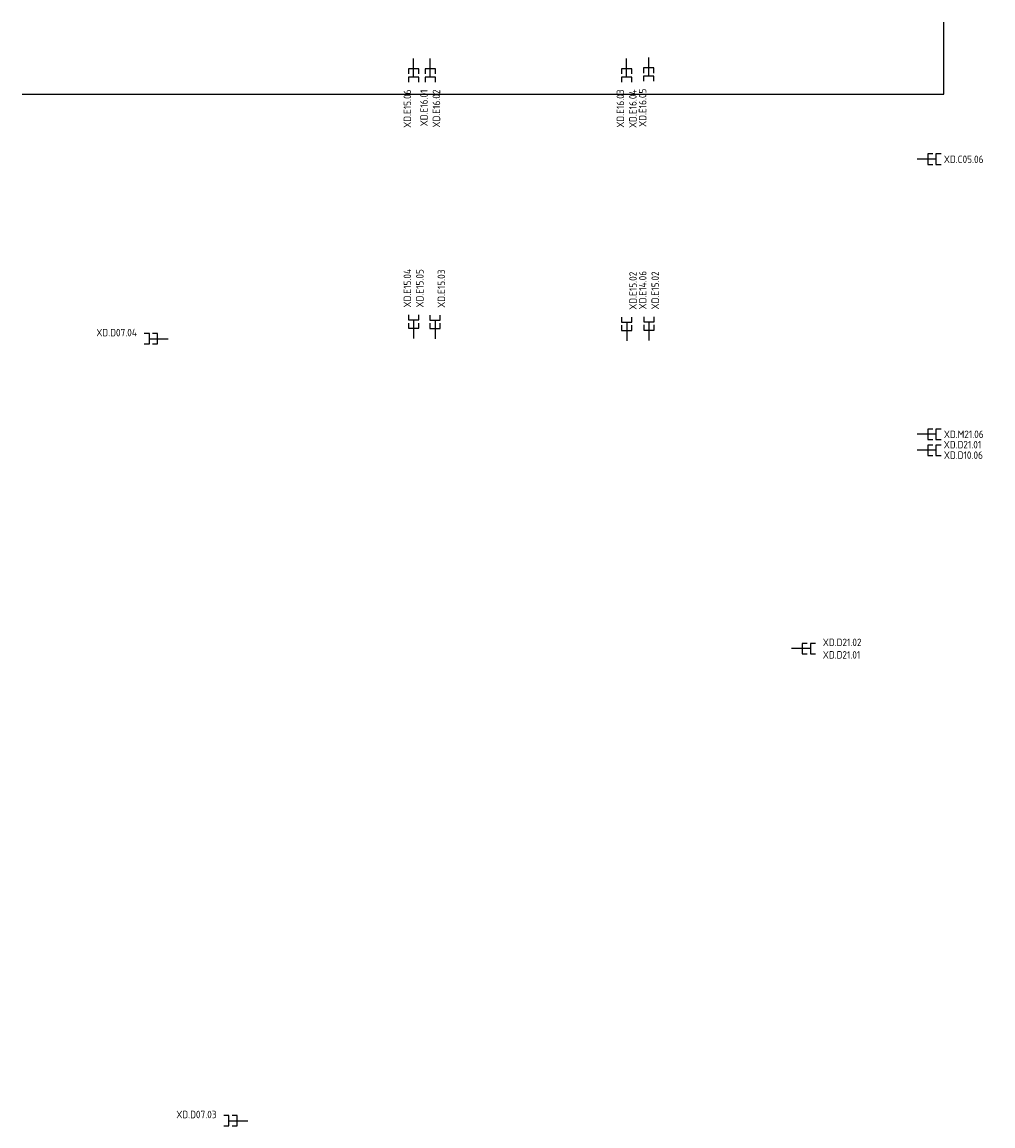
# Model space of a CAD drawing. Header units: millimetres. Extents: x 86099 to 132876, y 140700 to 175500.
# Tile 4 of 8: x 97584 to 109273, y 162208 to 175500. Entities that reach past the tile are written whole.
import ezdxf
from ezdxf.enums import TextEntityAlignment as Align

# ---------------------------------------------------------------- set-up
doc = ezdxf.new("R2010")
doc.units = ezdxf.units.MM
doc.header["$LTSCALE"] = 50
for name, color, linetype in [('EB6441--_ATTRIB', 2, 'Continuous'), ('EL6441--_DATACOM', 3, 'Continuous'), ('EL6453--_DAS', 3, 'Continuous')]:
    doc.layers.add(name, color=color, linetype=linetype)
doc.styles.add('ISO', font='ISO')
doc.styles.add('NORATT', font='isocp.shx')
doc.linetypes.add('DAS_LCF12', pattern='A,15,-3,["DAS-LCF12",ISO,S=1,R=0,X=0,Y=-0.6],-8', length=26)

# ---------------------------------------------------------------- blocks, each defined once
blk = doc.blocks.new('ES1113521')
at = {"color": 0}
blk.add_line((0, 1.5), (0, -3), dxfattribs=at)
for points in [[(-1.25, 2.75), (-1.25, 1.5), (1.25, 1.5), (1.25, 2.75)], [(-1.25, 0.75), (-1.25, -0.5), (1.25, -0.5), (1.25, 0.75)]]:
    blk.add_lwpolyline(points, dxfattribs=at)
at = {"color": 0, "style": 'NORATT'}
for tag, flags, p in [('NUMMER1', 8, (-1.5, 4.5)), ('DATA_CODE', 8, (6.5, 4.5)), ('NUMMER', 8, (1.5, 4.5)), ('RUIMTE', 9, (9, 4.5)), ('PUNT', 8, (4, 4.5))]:
    blk.add_attdef(tag, text='', height=1.8, rotation=90, dxfattribs=dict(at, flags=flags)).set_placement(p, align=Align.MIDDLE_LEFT)
at = {"color": 0, "style": 'NORATT', "flags": 11}
blk.add_attdef('CODE', text='', height=1.8, dxfattribs=at).set_placement((0, 0), align=Align.MIDDLE_CENTER)

msp = doc.modelspace()

# ---------------------------------------------------------------- linework, layer by layer
at = {"layer": 'EL6453--_DAS', "color": 6, "linetype": 'DAS_LCF12'}
for p, q in [((108681, 174632), (108681, 175500)), ((97584, 174632), (108681, 174632))]:
    msp.add_line(p, q, dxfattribs=at)

# ---------------------------------------------------------------- block references
at = {"layer": 'EL6441--_DATACOM'}
ref = msp.add_blockref('ES1113521', (102298, 174913), dxfattribs=dict(at, xscale=50, yscale=50, zscale=50, rotation=180))
ref.add_attrib('NUMMER', 'XD.E15.06', dxfattribs={"layer": 'EB6441--_ATTRIB', "color": 1, "height": 90, "rotation": -270, "style": 'NORATT', "flags": 8}).set_placement((102223, 174688), align=Align.MIDDLE_RIGHT)
ref = msp.add_blockref('ES1113521', (102498, 174913), dxfattribs=dict(at, xscale=50, yscale=50, zscale=50, rotation=180))
ref.add_attrib('NUMMER', 'XD.E16.01', dxfattribs={"layer": 'EB6441--_ATTRIB', "color": 1, "height": 90, "rotation": -270, "style": 'NORATT', "flags": 8}).set_placement((102423, 174688), align=Align.MIDDLE_RIGHT)
ref.add_attrib('NUMMER1', 'XD.E16.02', dxfattribs={"layer": 'EB6441--_ATTRIB', "color": 1, "height": 90, "rotation": -270, "style": 'NORATT', "flags": 8}).set_placement((102573, 174688), align=Align.MIDDLE_RIGHT)
ref = msp.add_blockref('ES1113521', (104863, 174913), dxfattribs=dict(at, xscale=50, yscale=50, zscale=50, rotation=180))
ref.add_attrib('NUMMER', 'XD.E16.03', dxfattribs={"layer": 'EB6441--_ATTRIB', "color": 1, "height": 90, "rotation": -270, "style": 'NORATT', "flags": 8}).set_placement((104788, 174688), align=Align.MIDDLE_RIGHT)
ref.add_attrib('NUMMER1', 'XD.E16.04', dxfattribs={"layer": 'EB6441--_ATTRIB', "color": 1, "height": 90, "rotation": -270, "style": 'NORATT', "flags": 8}).set_placement((104938, 174688), align=Align.MIDDLE_RIGHT)
ref = msp.add_blockref('ES1113521', (105130, 174924), dxfattribs=dict(at, xscale=50, yscale=50, zscale=50, rotation=180))
ref.add_attrib('NUMMER', 'XD.E16.05', dxfattribs={"layer": 'EB6441--_ATTRIB', "color": 1, "height": 90, "rotation": -270, "style": 'NORATT', "flags": 8}).set_placement((105055, 174699), align=Align.MIDDLE_RIGHT)
ref = msp.add_blockref('ES1113521', (108513, 173849, 1050), dxfattribs=dict(at, xscale=50, yscale=50, zscale=50, rotation=270))
ref.add_attrib('NUMMER', 'XD.C05.06', dxfattribs={"layer": 'EB6441--_ATTRIB', "color": 1, "height": 90, "rotation": -360, "style": 'NORATT', "flags": 8}).set_placement((108683, 173848, 1050), align=Align.MIDDLE_LEFT)
ref = msp.add_blockref('ES1113521', (102298, 171838), dxfattribs=dict(at, xscale=50, yscale=50, zscale=50))
ref.add_attrib('NUMMER', 'XD.E15.05', dxfattribs={"layer": 'EB6441--_ATTRIB', "color": 1, "height": 90, "rotation": -270, "style": 'NORATT', "flags": 8}).set_placement((102373, 172063), align=Align.MIDDLE_LEFT)
ref.add_attrib('NUMMER1', 'XD.E15.04', dxfattribs={"layer": 'EB6441--_ATTRIB', "color": 1, "height": 90, "rotation": -270, "style": 'NORATT', "flags": 8}).set_placement((102223, 172063), align=Align.MIDDLE_LEFT)
ref = msp.add_blockref('ES1113521', (102557, 171835), dxfattribs=dict(at, xscale=50, yscale=50, zscale=50))
ref.add_attrib('NUMMER', 'XD.E15.03', dxfattribs={"layer": 'EB6441--_ATTRIB', "color": 1, "height": 90, "rotation": -270, "style": 'NORATT', "flags": 8}).set_placement((102632, 172060), align=Align.MIDDLE_LEFT)
ref = msp.add_blockref('ES1113521', (104865, 171811), dxfattribs=dict(at, xscale=50, yscale=50, zscale=50))
ref.add_attrib('NUMMER', 'XD.E15.02', dxfattribs={"layer": 'EB6441--_ATTRIB', "color": 1, "height": 90, "rotation": -270, "style": 'NORATT', "flags": 8}).set_placement((104940, 172036), align=Align.MIDDLE_LEFT)
ref = msp.add_blockref('ES1113521', (105132, 171815), dxfattribs=dict(at, xscale=50, yscale=50, zscale=50))
ref.add_attrib('NUMMER', 'XD.E15.02', dxfattribs={"layer": 'EB6441--_ATTRIB', "color": 1, "height": 90, "rotation": -270, "style": 'NORATT', "flags": 8}).set_placement((105207, 172040), align=Align.MIDDLE_LEFT)
ref.add_attrib('NUMMER1', 'XD.E14.06', dxfattribs={"layer": 'EB6441--_ATTRIB', "color": 1, "height": 90, "rotation": -270, "style": 'NORATT', "flags": 8}).set_placement((105057, 172040), align=Align.MIDDLE_LEFT)
ref = msp.add_blockref('ES1113521', (99191, 171686), dxfattribs=dict(at, xscale=50, yscale=50, zscale=50, rotation=89.99999999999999))
ref.add_attrib('NUMMER', 'XD.D07.04', dxfattribs={"layer": 'EB6441--_ATTRIB', "color": 1, "height": 90, "style": 'NORATT', "flags": 8}).set_placement((98966, 171761), align=Align.MIDDLE_RIGHT)
ref = msp.add_blockref('ES1113521', (108513, 170537, 1050), dxfattribs=dict(at, xscale=50, yscale=50, zscale=50, rotation=270))
ref.add_attrib('NUMMER', 'XD.M21.06', dxfattribs={"layer": 'EB6441--_ATTRIB', "color": 1, "height": 90, "rotation": -360, "style": 'NORATT', "flags": 8}).set_placement((108683, 170536, 1050), align=Align.MIDDLE_LEFT)
ref = msp.add_blockref('ES1113521', (108513, 170344, 1050), dxfattribs=dict(at, xscale=50, yscale=50, zscale=50, rotation=270))
ref.add_attrib('NUMMER', 'XD.D10.06', dxfattribs={"layer": 'EB6441--_ATTRIB', "color": 1, "height": 90, "rotation": -360, "style": 'NORATT', "flags": 8}).set_placement((108683, 170285, 1050), align=Align.MIDDLE_LEFT)
ref.add_attrib('NUMMER1', 'XD.D21.01', dxfattribs={"layer": 'EB6441--_ATTRIB', "color": 1, "height": 90, "rotation": -360, "style": 'NORATT', "flags": 8}).set_placement((108681, 170411, 1050), align=Align.MIDDLE_LEFT)
ref = msp.add_blockref('ES1113521', (107000, 167955), dxfattribs=dict(at, xscale=50, yscale=50, zscale=50, rotation=270))
ref.add_attrib('NUMMER', 'XD.D21.01', dxfattribs={"layer": 'EB6441--_ATTRIB', "color": 1, "height": 90, "rotation": -360, "style": 'NORATT', "flags": 8}).set_placement((107225, 167880), align=Align.MIDDLE_LEFT)
ref.add_attrib('NUMMER1', 'XD.D21.02', dxfattribs={"layer": 'EB6441--_ATTRIB', "color": 1, "height": 90, "rotation": -360, "style": 'NORATT', "flags": 8}).set_placement((107225, 168030), align=Align.MIDDLE_LEFT)
ref = msp.add_blockref('ES1113521', (100150, 162270), dxfattribs=dict(at, xscale=50, yscale=50, zscale=50, rotation=89.99999999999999))
ref.add_attrib('NUMMER', 'XD.D07.03', dxfattribs={"layer": 'EB6441--_ATTRIB', "color": 1, "height": 90, "style": 'NORATT', "flags": 8}).set_placement((99925, 162345), align=Align.MIDDLE_RIGHT)

doc.saveas('drawing.dxf')
